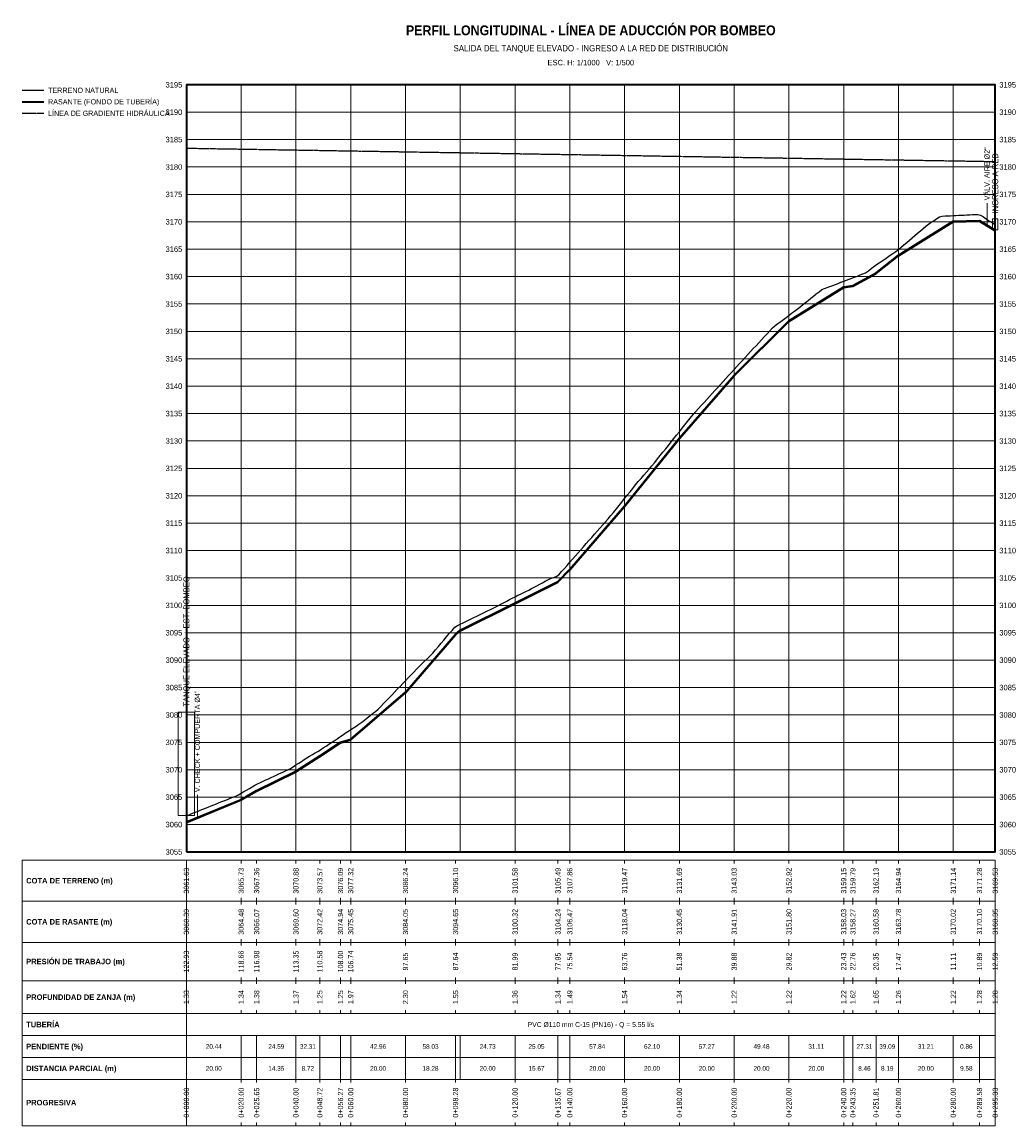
# Model space of a CAD drawing. Header units: metres. Extents: x 295850 to 310263, y 8095845 to 8104014.
# Tile 54 of 77: x 297600 to 297962, y 8099900 to 8100303. Entities that reach past the tile are written whole.
import ezdxf
from ezdxf.enums import TextEntityAlignment as Align

# ---------------------------------------------------------------- set-up
doc = ezdxf.new("R2010")
doc.units = ezdxf.units.M
doc.linetypes.add('DASHED2', pattern=[0.762, 0.635, -0.127])
for name, color, linetype, lineweight in [('PERF-BANDAS', 7, 'Continuous', 18), ('PERF-EST', 6, 'Continuous', 18), ('PERF-GRILLA', 252, 'Continuous', 9), ('PERF-HGL', 134, 'DASHED2', 25), ('PERF-MARCO', 7, 'Continuous', 35), ('PERF-RASANTE', 1, 'Continuous', 35), ('PERF-TERRENO', 32, 'Continuous', 25), ('PERF-TXT', 7, 'Continuous', 18)]:
    doc.layers.add(name, color=color, linetype=linetype, lineweight=lineweight)
doc.styles.add('ARIAL', font='arial.ttf')
doc.styles.add('ARIAL-B', font='arialbd.ttf')

# ---------------------------------------------------------------- blocks, each defined once
blk = doc.blocks.new('PERFIL_LI')
at = {"layer": 'PERF-BANDAS'}
for p, q in [((297660, 8099997), (297660, 8099982)), ((297660, 8099997), (297660, 8099995.8)), ((297680, 8099997), (297680, 8099995.8)), ((297685.65, 8099997), (297685.65, 8099995.8)), ((297700, 8099997), (297700, 8099995.8)), ((297708.72, 8099997), (297708.72, 8099995.8)), ((297716.27, 8099997), (297716.27, 8099995.8)), ((297720, 8099997), (297720, 8099995.8)), ((297740, 8099997), (297740, 8099995.8)), ((297758.28, 8099997), (297758.28, 8099995.8)), ((297780, 8099997), (297780, 8099995.8)), ((297795.67, 8099997), (297795.67, 8099995.8)), ((297800, 8099997), (297800, 8099995.8)), ((297820, 8099997), (297820, 8099995.8)), ((297840, 8099997), (297840, 8099995.8)), ((297860, 8099997), (297860, 8099995.8)), ((297880, 8099997), (297880, 8099995.8)), ((297900, 8099997), (297900, 8099995.8)), ((297903.35, 8099997), (297903.35, 8099995.8)), ((297911.81, 8099997), (297911.81, 8099995.8)), ((297920, 8099997), (297920, 8099995.8)), ((297940, 8099997), (297940, 8099995.8)), ((297949.58, 8099997), (297949.58, 8099995.8)), ((297955.33, 8099997), (297955.33, 8099995.8)), ((297660, 8099982), (297660, 8099983.2)), ((297660, 8099982), (297660, 8099967)), ((297660, 8099982), (297660, 8099980.8)), ((297680, 8099982), (297680, 8099983.2)), ((297680, 8099982), (297680, 8099980.8)), ((297685.65, 8099982), (297685.65, 8099983.2)), ((297685.65, 8099982), (297685.65, 8099980.8)), ((297700, 8099982), (297700, 8099983.2)), ((297700, 8099982), (297700, 8099980.8)), ((297708.72, 8099982), (297708.72, 8099983.2)), ((297708.72, 8099982), (297708.72, 8099980.8)), ((297716.27, 8099982), (297716.27, 8099983.2)), ((297716.27, 8099982), (297716.27, 8099980.8)), ((297720, 8099982), (297720, 8099983.2)), ((297720, 8099982), (297720, 8099980.8)), ((297740, 8099982), (297740, 8099983.2)), ((297740, 8099982), (297740, 8099980.8)), ((297758.28, 8099982), (297758.28, 8099983.2)), ((297758.28, 8099982), (297758.28, 8099980.8)), ((297780, 8099982), (297780, 8099983.2)), ((297780, 8099982), (297780, 8099980.8)), ((297795.67, 8099982), (297795.67, 8099983.2)), ((297795.67, 8099982), (297795.67, 8099980.8)), ((297800, 8099982), (297800, 8099983.2)), ((297800, 8099982), (297800, 8099980.8)), ((297820, 8099982), (297820, 8099983.2)), ((297820, 8099982), (297820, 8099980.8)), ((297840, 8099982), (297840, 8099983.2)), ((297840, 8099982), (297840, 8099980.8)), ((297860, 8099982), (297860, 8099983.2)), ((297860, 8099982), (297860, 8099980.8)), ((297880, 8099982), (297880, 8099983.2)), ((297880, 8099982), (297880, 8099980.8)), ((297900, 8099982), (297900, 8099983.2)), ((297900, 8099982), (297900, 8099980.8)), ((297903.35, 8099982), (297903.35, 8099983.2)), ((297903.35, 8099982), (297903.35, 8099980.8)), ((297911.81, 8099982), (297911.81, 8099983.2)), ((297911.81, 8099982), (297911.81, 8099980.8)), ((297920, 8099982), (297920, 8099983.2)), ((297920, 8099982), (297920, 8099980.8)), ((297940, 8099982), (297940, 8099983.2)), ((297940, 8099982), (297940, 8099980.8)), ((297949.58, 8099982), (297949.58, 8099983.2)), ((297949.58, 8099982), (297949.58, 8099980.8)), ((297955.33, 8099982), (297955.33, 8099983.2)), ((297955.33, 8099982), (297955.33, 8099980.8)), ((297660, 8099967), (297660, 8099968.2)), ((297680, 8099967), (297680, 8099968.2)), ((297685.65, 8099967), (297685.65, 8099968.2)), ((297700, 8099967), (297700, 8099968.2)), ((297708.72, 8099967), (297708.72, 8099968.2)), ((297716.27, 8099967), (297716.27, 8099968.2)), ((297720, 8099967), (297720, 8099968.2)), ((297740, 8099967), (297740, 8099968.2)), ((297758.28, 8099967), (297758.28, 8099968.2)), ((297780, 8099967), (297780, 8099968.2)), ((297795.67, 8099967), (297795.67, 8099968.2)), ((297800, 8099967), (297800, 8099968.2)), ((297820, 8099967), (297820, 8099968.2)), ((297840, 8099967), (297840, 8099968.2)), ((297860, 8099967), (297860, 8099968.2)), ((297880, 8099967), (297880, 8099968.2)), ((297900, 8099967), (297900, 8099968.2)), ((297903.35, 8099967), (297903.35, 8099968.2)), ((297911.81, 8099967), (297911.81, 8099968.2)), ((297920, 8099967), (297920, 8099968.2)), ((297940, 8099967), (297940, 8099968.2)), ((297949.58, 8099967), (297949.58, 8099968.2)), ((297955.33, 8099967), (297955.33, 8099968.2)), ((297660, 8099967), (297660, 8099953)), ((297660, 8099967), (297660, 8099965.8)), ((297680, 8099967), (297680, 8099965.8)), ((297685.65, 8099967), (297685.65, 8099965.8)), ((297700, 8099967), (297700, 8099965.8)), ((297708.72, 8099967), (297708.72, 8099965.8)), ((297716.27, 8099967), (297716.27, 8099965.8)), ((297720, 8099967), (297720, 8099965.8)), ((297740, 8099967), (297740, 8099965.8)), ((297758.28, 8099967), (297758.28, 8099965.8)), ((297780, 8099967), (297780, 8099965.8)), ((297795.67, 8099967), (297795.67, 8099965.8)), ((297800, 8099967), (297800, 8099965.8)), ((297820, 8099967), (297820, 8099965.8)), ((297840, 8099967), (297840, 8099965.8)), ((297860, 8099967), (297860, 8099965.8)), ((297880, 8099967), (297880, 8099965.8)), ((297900, 8099967), (297900, 8099965.8)), ((297903.35, 8099967), (297903.35, 8099965.8)), ((297911.81, 8099967), (297911.81, 8099965.8)), ((297920, 8099967), (297920, 8099965.8)), ((297940, 8099967), (297940, 8099965.8)), ((297949.58, 8099967), (297949.58, 8099965.8)), ((297955.33, 8099967), (297955.33, 8099965.8)), ((297660, 8099953), (297660, 8099954.2)), ((297660, 8099953), (297660, 8099941)), ((297660, 8099953), (297660, 8099951.8)), ((297680, 8099953), (297680, 8099954.2)), ((297680, 8099953), (297680, 8099951.8)), ((297685.65, 8099953), (297685.65, 8099954.2)), ((297685.65, 8099953), (297685.65, 8099951.8)), ((297700, 8099953), (297700, 8099954.2)), ((297700, 8099953), (297700, 8099951.8)), ((297708.72, 8099953), (297708.72, 8099954.2)), ((297708.72, 8099953), (297708.72, 8099951.8)), ((297716.27, 8099953), (297716.27, 8099954.2)), ((297716.27, 8099953), (297716.27, 8099951.8)), ((297720, 8099953), (297720, 8099954.2)), ((297720, 8099953), (297720, 8099951.8)), ((297740, 8099953), (297740, 8099954.2)), ((297740, 8099953), (297740, 8099951.8)), ((297758.28, 8099953), (297758.28, 8099954.2)), ((297758.28, 8099953), (297758.28, 8099951.8)), ((297780, 8099953), (297780, 8099954.2)), ((297780, 8099953), (297780, 8099951.8)), ((297795.67, 8099953), (297795.67, 8099954.2)), ((297795.67, 8099953), (297795.67, 8099951.8)), ((297800, 8099953), (297800, 8099954.2)), ((297800, 8099953), (297800, 8099951.8)), ((297820, 8099953), (297820, 8099954.2)), ((297820, 8099953), (297820, 8099951.8)), ((297840, 8099953), (297840, 8099954.2)), ((297840, 8099953), (297840, 8099951.8)), ((297860, 8099953), (297860, 8099954.2)), ((297860, 8099953), (297860, 8099951.8)), ((297880, 8099953), (297880, 8099954.2)), ((297880, 8099953), (297880, 8099951.8)), ((297900, 8099953), (297900, 8099954.2)), ((297900, 8099953), (297900, 8099951.8)), ((297903.35, 8099953), (297903.35, 8099954.2)), ((297903.35, 8099953), (297903.35, 8099951.8)), ((297911.81, 8099953), (297911.81, 8099954.2)), ((297911.81, 8099953), (297911.81, 8099951.8)), ((297920, 8099953), (297920, 8099954.2)), ((297920, 8099953), (297920, 8099951.8)), ((297940, 8099953), (297940, 8099954.2)), ((297940, 8099953), (297940, 8099951.8)), ((297949.58, 8099953), (297949.58, 8099954.2)), ((297949.58, 8099953), (297949.58, 8099951.8)), ((297955.33, 8099953), (297955.33, 8099954.2)), ((297955.33, 8099953), (297955.33, 8099951.8)), ((297660, 8099941), (297660, 8099942.2)), ((297660, 8099941), (297660, 8099933)), ((297680, 8099941), (297680, 8099942.2)), ((297685.65, 8099941), (297685.65, 8099942.2)), ((297700, 8099941), (297700, 8099942.2)), ((297708.72, 8099941), (297708.72, 8099942.2)), ((297716.27, 8099941), (297716.27, 8099942.2)), ((297720, 8099941), (297720, 8099942.2)), ((297740, 8099941), (297740, 8099942.2)), ((297758.28, 8099941), (297758.28, 8099942.2)), ((297780, 8099941), (297780, 8099942.2)), ((297795.67, 8099941), (297795.67, 8099942.2)), ((297800, 8099941), (297800, 8099942.2)), ((297820, 8099941), (297820, 8099942.2)), ((297840, 8099941), (297840, 8099942.2)), ((297860, 8099941), (297860, 8099942.2)), ((297880, 8099941), (297880, 8099942.2)), ((297900, 8099941), (297900, 8099942.2)), ((297903.35, 8099941), (297903.35, 8099942.2)), ((297911.81, 8099941), (297911.81, 8099942.2)), ((297920, 8099941), (297920, 8099942.2)), ((297940, 8099941), (297940, 8099942.2)), ((297949.58, 8099941), (297949.58, 8099942.2)), ((297955.33, 8099941), (297955.33, 8099942.2)), ((297955.33, 8099941), (297955.33, 8099933)), ((297660, 8099933), (297660, 8099925)), ((297680, 8099933), (297680, 8099925)), ((297685.65, 8099933), (297685.65, 8099925)), ((297700, 8099933), (297700, 8099925)), ((297708.72, 8099933), (297708.72, 8099925)), ((297716.27, 8099933), (297716.27, 8099925)), ((297720, 8099933), (297720, 8099925)), ((297740, 8099933), (297740, 8099925)), ((297758.28, 8099933), (297758.28, 8099925)), ((297760, 8099933), (297760, 8099925)), ((297780, 8099933), (297780, 8099925)), ((297795.67, 8099933), (297795.67, 8099925)), ((297800, 8099933), (297800, 8099925)), ((297820, 8099933), (297820, 8099925)), ((297840, 8099933), (297840, 8099925)), ((297860, 8099933), (297860, 8099925)), ((297880, 8099933), (297880, 8099925)), ((297900, 8099933), (297900, 8099925)), ((297903.35, 8099933), (297903.35, 8099925)), ((297911.81, 8099933), (297911.81, 8099925)), ((297920, 8099933), (297920, 8099925)), ((297940, 8099933), (297940, 8099925)), ((297949.58, 8099933), (297949.58, 8099925)), ((297955.33, 8099933), (297955.33, 8099925)), ((297660, 8099925), (297660, 8099917)), ((297680, 8099925), (297680, 8099917)), ((297685.65, 8099925), (297685.65, 8099917)), ((297700, 8099925), (297700, 8099917)), ((297708.72, 8099925), (297708.72, 8099917)), ((297716.27, 8099925), (297716.27, 8099917)), ((297720, 8099925), (297720, 8099917)), ((297740, 8099925), (297740, 8099917)), ((297758.28, 8099925), (297758.28, 8099917)), ((297760, 8099925), (297760, 8099917)), ((297780, 8099925), (297780, 8099917)), ((297795.67, 8099925), (297795.67, 8099917)), ((297800, 8099925), (297800, 8099917)), ((297820, 8099925), (297820, 8099917)), ((297840, 8099925), (297840, 8099917)), ((297860, 8099925), (297860, 8099917)), ((297880, 8099925), (297880, 8099917)), ((297900, 8099925), (297900, 8099917)), ((297903.35, 8099925), (297903.35, 8099917)), ((297911.81, 8099925), (297911.81, 8099917)), ((297920, 8099925), (297920, 8099917)), ((297940, 8099925), (297940, 8099917)), ((297949.58, 8099925), (297949.58, 8099917)), ((297955.33, 8099925), (297955.33, 8099917)), ((297660, 8099917), (297660, 8099900)), ((297660, 8099917), (297660, 8099915.8)), ((297680, 8099917), (297680, 8099915.8)), ((297685.65, 8099917), (297685.65, 8099915.8)), ((297700, 8099917), (297700, 8099915.8)), ((297708.72, 8099917), (297708.72, 8099915.8)), ((297716.27, 8099917), (297716.27, 8099915.8)), ((297720, 8099917), (297720, 8099915.8)), ((297740, 8099917), (297740, 8099915.8)), ((297758.28, 8099917), (297758.28, 8099915.8)), ((297780, 8099917), (297780, 8099915.8)), ((297795.67, 8099917), (297795.67, 8099915.8)), ((297800, 8099917), (297800, 8099915.8)), ((297820, 8099917), (297820, 8099915.8)), ((297840, 8099917), (297840, 8099915.8)), ((297860, 8099917), (297860, 8099915.8)), ((297880, 8099917), (297880, 8099915.8)), ((297900, 8099917), (297900, 8099915.8)), ((297903.35, 8099917), (297903.35, 8099915.8)), ((297911.81, 8099917), (297911.81, 8099915.8)), ((297920, 8099917), (297920, 8099915.8)), ((297940, 8099917), (297940, 8099915.8)), ((297949.58, 8099917), (297949.58, 8099915.8)), ((297955.33, 8099917), (297955.33, 8099915.8)), ((297660, 8099900), (297660, 8099901.2)), ((297680, 8099900), (297680, 8099901.2)), ((297685.65, 8099900), (297685.65, 8099901.2)), ((297700, 8099900), (297700, 8099901.2)), ((297708.72, 8099900), (297708.72, 8099901.2)), ((297716.27, 8099900), (297716.27, 8099901.2)), ((297720, 8099900), (297720, 8099901.2)), ((297740, 8099900), (297740, 8099901.2)), ((297758.28, 8099900), (297758.28, 8099901.2)), ((297780, 8099900), (297780, 8099901.2)), ((297795.67, 8099900), (297795.67, 8099901.2)), ((297800, 8099900), (297800, 8099901.2)), ((297820, 8099900), (297820, 8099901.2)), ((297840, 8099900), (297840, 8099901.2)), ((297860, 8099900), (297860, 8099901.2)), ((297880, 8099900), (297880, 8099901.2)), ((297900, 8099900), (297900, 8099901.2)), ((297903.35, 8099900), (297903.35, 8099901.2)), ((297911.81, 8099900), (297911.81, 8099901.2)), ((297920, 8099900), (297920, 8099901.2)), ((297940, 8099900), (297940, 8099901.2)), ((297949.58, 8099900), (297949.58, 8099901.2)), ((297955.33, 8099900), (297955.33, 8099901.2))]:
    blk.add_line(p, q, dxfattribs=at)
for points in [[(297600, 8099982), (297955.33, 8099982), (297955.33, 8099997), (297600, 8099997)], [(297600, 8099967), (297955.33, 8099967), (297955.33, 8099982), (297600, 8099982)], [(297600, 8099953), (297955.33, 8099953), (297955.33, 8099967), (297600, 8099967)], [(297600, 8099941), (297955.33, 8099941), (297955.33, 8099953), (297600, 8099953)], [(297600, 8099933), (297955.33, 8099933), (297955.33, 8099941), (297600, 8099941)], [(297600, 8099925), (297955.33, 8099925), (297955.33, 8099933), (297600, 8099933)], [(297600, 8099917), (297955.33, 8099917), (297955.33, 8099925), (297600, 8099925)], [(297600, 8099900), (297955.33, 8099900), (297955.33, 8099917), (297600, 8099917)]]:
    blk.add_lwpolyline(points, close=True, dxfattribs=at)
at = {"layer": 'PERF-EST'}
for p, q in [((297952.33, 8100228.53), (297952.33, 8100236.82)), ((297664, 8100012.42), (297664, 8100020.8))]:
    blk.add_line(p, q, dxfattribs=at)
for points in [[(297954.33, 8100227.06), (297956.33, 8100227.06), (297956.33, 8100231.06), (297954.33, 8100231.06)], [(297657, 8100013.25), (297663, 8100013.25), (297663, 8100051.05), (297657, 8100051.05)]]:
    blk.add_lwpolyline(points, close=True, dxfattribs=at)
at = {"layer": 'PERF-GRILLA'}
for p, q in [((297660, 8100280), (297955.33, 8100280)), ((297660, 8100000), (297660, 8100280)), ((297680, 8100000), (297680, 8100280)), ((297700, 8100000), (297700, 8100280)), ((297720, 8100000), (297720, 8100280)), ((297740, 8100000), (297740, 8100280)), ((297760, 8100000), (297760, 8100280)), ((297780, 8100000), (297780, 8100280)), ((297800, 8100000), (297800, 8100280)), ((297820, 8100000), (297820, 8100280)), ((297840, 8100000), (297840, 8100280)), ((297860, 8100000), (297860, 8100280)), ((297880, 8100000), (297880, 8100280)), ((297900, 8100000), (297900, 8100280)), ((297920, 8100000), (297920, 8100280)), ((297940, 8100000), (297940, 8100280)), ((297660, 8100270), (297955.33, 8100270)), ((297660, 8100260), (297955.33, 8100260)), ((297660, 8100250), (297955.33, 8100250)), ((297660, 8100240), (297955.33, 8100240)), ((297660, 8100230), (297955.33, 8100230)), ((297660, 8100220), (297955.33, 8100220)), ((297660, 8100210), (297955.33, 8100210)), ((297660, 8100200), (297955.33, 8100200)), ((297660, 8100190), (297955.33, 8100190)), ((297660, 8100180), (297955.33, 8100180)), ((297660, 8100170), (297955.33, 8100170)), ((297660, 8100160), (297955.33, 8100160)), ((297660, 8100150), (297955.33, 8100150)), ((297660, 8100140), (297955.33, 8100140)), ((297660, 8100130), (297955.33, 8100130)), ((297660, 8100120), (297955.33, 8100120)), ((297660, 8100110), (297955.33, 8100110)), ((297660, 8100100), (297955.33, 8100100)), ((297660, 8100090), (297955.33, 8100090)), ((297660, 8100080), (297955.33, 8100080)), ((297660, 8100070), (297955.33, 8100070)), ((297660, 8100060), (297955.33, 8100060)), ((297660, 8100050), (297955.33, 8100050)), ((297660, 8100040), (297955.33, 8100040)), ((297660, 8100030), (297955.33, 8100030)), ((297660, 8100020), (297955.33, 8100020)), ((297660, 8100010), (297955.33, 8100010)), ((297660, 8100000), (297955.33, 8100000))]:
    blk.add_line(p, q, dxfattribs=at)
at = {"layer": 'PERF-HGL'}
blk.add_line((297600, 8100269.6), (297608, 8100269.6), dxfattribs=at)
blk.add_lwpolyline([(297660, 8100256.87), (297955.33, 8100252)], dxfattribs=at)
at = {"layer": 'PERF-MARCO'}
blk.add_lwpolyline([(297660, 8100000), (297955.33, 8100000), (297955.33, 8100280), (297660, 8100280)], close=True, dxfattribs=at)
at = {"layer": 'PERF-RASANTE'}
blk.add_line((297600, 8100273.8), (297608, 8100273.8), dxfattribs=at)
at = {"layer": 'PERF-RASANTE', "color": 5}
blk.add_lwpolyline([(297660, 8100011.02), (297680, 8100019.2), (297685.65, 8100022.39), (297700, 8100029.45), (297708.72, 8100035.08), (297716.27, 8100040.12), (297720, 8100041.15), (297740, 8100058.33), (297758.28, 8100079.54), (297760, 8100080.98), (297780, 8100090.88), (297795.67, 8100098.73), (297800, 8100103.17), (297820, 8100126.31), (297840, 8100151.15), (297860, 8100174.06), (297880, 8100193.85), (297900, 8100206.29), (297903.35, 8100206.77), (297911.81, 8100211.39), (297920, 8100217.8), (297940, 8100230.28), (297949.58, 8100230.45), (297955.33, 8100226.95)], dxfattribs=at)
at = {"layer": 'PERF-RASANTE'}
blk.add_lwpolyline([(297660, 8100010.78), (297680, 8100018.96), (297685.65, 8100022.15), (297700, 8100029.21), (297708.72, 8100034.84), (297716.27, 8100039.88), (297720, 8100040.91), (297740, 8100058.09), (297758.28, 8100079.3), (297760, 8100080.74), (297780, 8100090.64), (297795.67, 8100098.49), (297800, 8100102.93), (297820, 8100126.07), (297840, 8100150.91), (297860, 8100173.82), (297880, 8100193.61), (297900, 8100206.05), (297903.35, 8100206.53), (297911.81, 8100211.15), (297920, 8100217.56), (297940, 8100230.04), (297949.58, 8100230.21), (297955.33, 8100226.71)], dxfattribs=at)
at = {"layer": 'PERF-TERRENO'}
blk.add_line((297600, 8100278), (297608, 8100278), dxfattribs=at)
blk.add_lwpolyline([(297660, 8100013.25), (297661, 8100013.6), (297662, 8100014), (297663, 8100014.4), (297664, 8100014.8), (297665, 8100015.2), (297666, 8100015.6), (297667, 8100016), (297668, 8100016.4), (297669, 8100016.8), (297670, 8100017.2), (297671, 8100017.6), (297672, 8100018), (297673, 8100018.4), (297674, 8100018.8), (297675, 8100019.2), (297676, 8100019.6), (297677, 8100020), (297678, 8100020.4), (297679, 8100020.88), (297680, 8100021.45), (297681, 8100022.02), (297682, 8100022.59), (297683, 8100023.16), (297684, 8100023.76), (297685, 8100024.36), (297686, 8100024.91), (297687, 8100025.36), (297688, 8100025.81), (297689, 8100026.26), (297690, 8100026.71), (297691, 8100027.17), (297692, 8100027.64), (297693, 8100028.11), (297694, 8100028.58), (297695, 8100029.05), (297696, 8100029.52), (297697, 8100029.99), (297698, 8100030.47), (297699, 8100031.11), (297700, 8100031.75), (297701, 8100032.4), (297702, 8100033.04), (297703, 8100033.68), (297704, 8100034.33), (297705, 8100034.96), (297706, 8100035.54), (297707, 8100036.13), (297708, 8100036.71), (297709, 8100037.32), (297710, 8100037.98), (297711, 8100038.63), (297712, 8100039.29), (297713, 8100039.95), (297714, 8100040.6), (297715, 8100041.3), (297716, 8100042.01), (297717, 8100042.68), (297718, 8100043.33), (297719, 8100043.99), (297720, 8100044.64), (297721, 8100045.3), (297722, 8100045.95), (297723, 8100046.61), (297724, 8100047.37), (297725, 8100048.15), (297726, 8100048.93), (297727, 8100049.72), (297728, 8100050.5), (297729, 8100051.29), (297730, 8100052.07), (297731, 8100053.09), (297732, 8100054.13), (297733, 8100055.18), (297734, 8100056.22), (297735, 8100057.27), (297736, 8100058.31), (297737, 8100059.35), (297738, 8100060.4), (297739, 8100061.44), (297740, 8100062.49), (297741, 8100063.53), (297742, 8100064.58), (297743, 8100065.62), (297744, 8100066.66), (297745, 8100067.71), (297746, 8100068.69), (297747, 8100069.67), (297748, 8100070.64), (297749, 8100071.62), (297750, 8100072.61), (297751, 8100073.79), (297752, 8100074.96), (297753, 8100076.14), (297754, 8100077.32), (297755, 8100078.49), (297756, 8100079.67), (297757, 8100080.84), (297758, 8100082.02), (297759, 8100082.69), (297760, 8100083.17), (297761, 8100083.65), (297762, 8100084.13), (297763, 8100084.62), (297764, 8100085.1), (297765, 8100085.58), (297766, 8100086.06), (297767, 8100086.54), (297768, 8100087.02), (297769, 8100087.51), (297770, 8100088), (297771, 8100088.49), (297772, 8100088.98), (297773, 8100089.47), (297774, 8100090), (297775, 8100090.53), (297776, 8100091.05), (297777, 8100091.58), (297778, 8100092.1), (297779, 8100092.63), (297780, 8100093.16), (297781, 8100093.67), (297782, 8100094.13), (297783, 8100094.6), (297784, 8100095.06), (297785, 8100095.59), (297786, 8100096.12), (297787, 8100096.65), (297788, 8100097.18), (297789, 8100097.71), (297790, 8100098.25), (297791, 8100098.78), (297792, 8100099.31), (297793, 8100099.77), (297794, 8100100.16), (297795, 8100100.55), (297796, 8100101.18), (297797, 8100102.32), (297798, 8100103.45), (297799, 8100104.59), (297800, 8100105.72), (297801, 8100106.86), (297802, 8100107.99), (297803, 8100109.13), (297804, 8100110.26), (297805, 8100111.4), (297806, 8100112.53), (297807, 8100113.67), (297808, 8100114.8), (297809, 8100115.94), (297810, 8100117.07), (297811, 8100118.21), (297812, 8100119.34), (297813, 8100120.48), (297814, 8100121.61), (297815, 8100122.74), (297816, 8100123.95), (297817, 8100125.2), (297818, 8100126.45), (297819, 8100127.7), (297820, 8100128.94), (297821, 8100130.19), (297822, 8100131.44), (297823, 8100132.68), (297824, 8100133.93), (297825, 8100135.15), (297826, 8100136.32), (297827, 8100137.49), (297828, 8100138.64), (297829, 8100139.76), (297830, 8100140.93), (297831, 8100142.17), (297832, 8100143.42), (297833, 8100144.67), (297834, 8100145.91), (297835, 8100147.16), (297836, 8100148.4), (297837, 8100149.65), (297838, 8100150.9), (297839, 8100152.14), (297840, 8100153.39), (297841, 8100154.63), (297842, 8100155.88), (297843, 8100157.13), (297844, 8100158.37), (297845, 8100159.62), (297846, 8100160.79), (297847, 8100161.88), (297848, 8100162.97), (297849, 8100164.06), (297850, 8100165.15), (297851, 8100166.24), (297852, 8100167.33), (297853, 8100168.42), (297854, 8100169.51), (297855, 8100170.6), (297856, 8100171.69), (297857, 8100172.78), (297858, 8100173.88), (297859, 8100174.97), (297860, 8100176.06), (297861, 8100177.15), (297862, 8100178.24), (297863, 8100179.33), (297864, 8100180.42), (297865, 8100181.51), (297866, 8100182.6), (297867, 8100183.69), (297868, 8100184.78), (297869, 8100185.87), (297870, 8100186.97), (297871, 8100188.06), (297872, 8100189.15), (297873, 8100190.24), (297874, 8100191.33), (297875, 8100192.16), (297876, 8100192.9), (297877, 8100193.64), (297878, 8100194.37), (297879, 8100195.11), (297880, 8100195.85), (297881, 8100196.59), (297882, 8100197.32), (297883, 8100198.09), (297884, 8100198.89), (297885, 8100199.69), (297886, 8100200.49), (297887, 8100201.29), (297888, 8100202.09), (297889, 8100202.89), (297890, 8100203.69), (297891, 8100204.49), (297892, 8100205.24), (297893, 8100205.62), (297894, 8100206), (297895, 8100206.39), (297896, 8100206.77), (297897, 8100207.15), (297898, 8100207.53), (297899, 8100207.92), (297900, 8100208.3), (297901, 8100208.68), (297902, 8100209.07), (297903, 8100209.43), (297904, 8100209.83), (297905, 8100210.21), (297906, 8100210.59), (297907, 8100210.98), (297908, 8100211.36), (297909, 8100212.14), (297910, 8100212.98), (297911, 8100213.71), (297912, 8100214.39), (297913, 8100215.04), (297914, 8100215.69), (297915, 8100216.38), (297916, 8100217.08), (297917, 8100217.78), (297918, 8100218.48), (297919, 8100219.17), (297920, 8100219.87), (297921, 8100220.72), (297922, 8100221.58), (297923, 8100222.44), (297924, 8100223.3), (297925, 8100224.16), (297926, 8100225.02), (297927, 8100225.88), (297928, 8100226.74), (297929, 8100227.6), (297930, 8100228.38), (297931, 8100229.09), (297932, 8100229.8), (297933, 8100230.51), (297934, 8100231.17), (297935, 8100231.83), (297936, 8100232.09), (297937, 8100232.14), (297938, 8100232.18), (297939, 8100232.23), (297940, 8100232.28), (297941, 8100232.33), (297942, 8100232.38), (297943, 8100232.42), (297944, 8100232.47), (297945, 8100232.52), (297946, 8100232.57), (297947, 8100232.62), (297948, 8100232.67), (297949, 8100232.71), (297950, 8100232.45), (297951, 8100231.75), (297952, 8100231.05), (297953, 8100230.36), (297954, 8100229.81), (297955, 8100229.25), (297955.33, 8100229.06)], dxfattribs=at)
at = {"layer": 'PERF-EST', "style": 'ARIAL', "width": 0.9}
for s, height, p in [('VÁLV. AIRE Ø2"', 1.9, (297952.33, 8100237.82)), ('INGRESO A RED', 2.2, (297955.33, 8100233.06)), ('TANQUE ELEVADO + EST. BOMBEO', 2.2, (297660, 8100053.05)), ('V. CHECK + COMPUERTA Ø4"', 1.9, (297664, 8100021.8))]:
    blk.add_text(s, height=height, rotation=90, dxfattribs=at).set_placement(p, align=Align.MIDDLE_LEFT)
at = {"layer": 'PERF-TXT', "width": 0.9}
for s, height, style, p in [('PERFIL LONGITUDINAL - LÍNEA DE ADUCCIÓN POR BOMBEO', 3.6, 'ARIAL-B', (297807.67, 8100297)), ('SALIDA DEL TANQUE ELEVADO - INGRESO A LA RED DE DISTRIBUCIÓN', 2.3, 'ARIAL', (297807.67, 8100291.5)), ('ESC. H: 1/1000   V: 1/500', 2, 'ARIAL', (297807.67, 8100286.5))]:
    blk.add_text(s, height=height, dxfattribs=dict(at, style=style)).set_placement(p, align=Align.BOTTOM_CENTER)
for s, height, style, p in [('TERRENO NATURAL', 1.9, 'ARIAL', (297609.5, 8100278)), ('3195', 2, 'ARIAL', (297956.83, 8100280)), ('RASANTE (FONDO DE TUBERÍA)', 1.9, 'ARIAL', (297609.5, 8100273.8)), ('LÍNEA DE GRADIENTE HIDRÁULICA', 1.9, 'ARIAL', (297609.5, 8100269.6)), ('3190', 2, 'ARIAL', (297956.83, 8100270)), ('3185', 2, 'ARIAL', (297956.83, 8100260)), ('3180', 2, 'ARIAL', (297956.83, 8100250)), ('3175', 2, 'ARIAL', (297956.83, 8100240)), ('3170', 2, 'ARIAL', (297956.83, 8100230)), ('3165', 2, 'ARIAL', (297956.83, 8100220)), ('3160', 2, 'ARIAL', (297956.83, 8100210)), ('3155', 2, 'ARIAL', (297956.83, 8100200)), ('3150', 2, 'ARIAL', (297956.83, 8100190)), ('3145', 2, 'ARIAL', (297956.83, 8100180)), ('3140', 2, 'ARIAL', (297956.83, 8100170)), ('3135', 2, 'ARIAL', (297956.83, 8100160)), ('3130', 2, 'ARIAL', (297956.83, 8100150)), ('3125', 2, 'ARIAL', (297956.83, 8100140)), ('3120', 2, 'ARIAL', (297956.83, 8100130)), ('3115', 2, 'ARIAL', (297956.83, 8100120)), ('3110', 2, 'ARIAL', (297956.83, 8100110)), ('3105', 2, 'ARIAL', (297956.83, 8100100)), ('3100', 2, 'ARIAL', (297956.83, 8100090)), ('3095', 2, 'ARIAL', (297956.83, 8100080)), ('3090', 2, 'ARIAL', (297956.83, 8100070)), ('3085', 2, 'ARIAL', (297956.83, 8100060)), ('3080', 2, 'ARIAL', (297956.83, 8100050)), ('3075', 2, 'ARIAL', (297956.83, 8100040)), ('3070', 2, 'ARIAL', (297956.83, 8100030)), ('3065', 2, 'ARIAL', (297956.83, 8100020)), ('3060', 2, 'ARIAL', (297956.83, 8100010)), ('3055', 2, 'ARIAL', (297956.83, 8100000)), ('COTA DE TERRENO (m)', 2, 'ARIAL-B', (297601.5, 8099989.5)), ('COTA DE RASANTE (m)', 2, 'ARIAL-B', (297601.5, 8099974.5)), ('PRESIÓN DE TRABAJO (m)', 2, 'ARIAL-B', (297601.5, 8099960)), ('PROFUNDIDAD DE ZANJA (m)', 2, 'ARIAL-B', (297601.5, 8099947)), ('TUBERÍA', 2, 'ARIAL-B', (297601.5, 8099937)), ('PENDIENTE (%)', 2, 'ARIAL-B', (297601.5, 8099929)), ('DISTANCIA PARCIAL (m)', 2, 'ARIAL-B', (297601.5, 8099921)), ('PROGRESIVA', 2, 'ARIAL-B', (297601.5, 8099908.5))]:
    blk.add_text(s, height=height, dxfattribs=dict(at, style=style)).set_placement(p, align=Align.MIDDLE_LEFT)
at = {"layer": 'PERF-TXT', "style": 'ARIAL', "width": 0.9}
for s, p in [('3195', (297658.5, 8100280)), ('3190', (297658.5, 8100270)), ('3185', (297658.5, 8100260)), ('3180', (297658.5, 8100250)), ('3175', (297658.5, 8100240)), ('3170', (297658.5, 8100230)), ('3165', (297658.5, 8100220)), ('3160', (297658.5, 8100210)), ('3155', (297658.5, 8100200)), ('3150', (297658.5, 8100190)), ('3145', (297658.5, 8100180)), ('3140', (297658.5, 8100170)), ('3135', (297658.5, 8100160)), ('3130', (297658.5, 8100150)), ('3125', (297658.5, 8100140)), ('3120', (297658.5, 8100130)), ('3115', (297658.5, 8100120)), ('3110', (297658.5, 8100110)), ('3105', (297658.5, 8100100)), ('3100', (297658.5, 8100090)), ('3095', (297658.5, 8100080)), ('3090', (297658.5, 8100070)), ('3085', (297658.5, 8100060)), ('3080', (297658.5, 8100050)), ('3075', (297658.5, 8100040)), ('3070', (297658.5, 8100030)), ('3065', (297658.5, 8100020)), ('3060', (297658.5, 8100010)), ('3055', (297658.5, 8100000))]:
    blk.add_text(s, height=2, dxfattribs=at).set_placement(p, align=Align.MIDDLE_RIGHT)
for s, p in [('3061.63', (297660, 8099989.5)), ('3065.73', (297680, 8099989.5)), ('3067.36', (297685.65, 8099989.5)), ('3070.88', (297700, 8099989.5)), ('3073.57', (297708.72, 8099989.5)), ('3076.09', (297716.27, 8099989.5)), ('3077.32', (297720, 8099989.5)), ('3086.24', (297740, 8099989.5)), ('3096.10', (297758.28, 8099989.5)), ('3101.58', (297780, 8099989.5)), ('3105.49', (297795.67, 8099989.5)), ('3107.86', (297800, 8099989.5)), ('3119.47', (297820, 8099989.5)), ('3131.69', (297840, 8099989.5)), ('3143.03', (297860, 8099989.5)), ('3152.92', (297880, 8099989.5)), ('3159.15', (297900, 8099989.5)), ('3159.79', (297903.35, 8099989.5)), ('3162.13', (297911.81, 8099989.5)), ('3164.94', (297920, 8099989.5)), ('3171.14', (297940, 8099989.5)), ('3171.28', (297949.58, 8099989.5)), ('3169.53', (297955.33, 8099989.5)), ('3060.39', (297660, 8099974.5)), ('3064.48', (297680, 8099974.5)), ('3066.07', (297685.65, 8099974.5)), ('3069.60', (297700, 8099974.5)), ('3072.42', (297708.72, 8099974.5)), ('3074.94', (297716.27, 8099974.5)), ('3075.45', (297720, 8099974.5)), ('3084.05', (297740, 8099974.5)), ('3094.65', (297758.28, 8099974.5)), ('3100.32', (297780, 8099974.5)), ('3104.24', (297795.67, 8099974.5)), ('3106.47', (297800, 8099974.5)), ('3118.04', (297820, 8099974.5)), ('3130.45', (297840, 8099974.5)), ('3141.91', (297860, 8099974.5)), ('3151.80', (297880, 8099974.5)), ('3158.03', (297900, 8099974.5)), ('3158.27', (297903.35, 8099974.5)), ('3160.58', (297911.81, 8099974.5)), ('3163.78', (297920, 8099974.5)), ('3170.02', (297940, 8099974.5)), ('3170.10', (297949.58, 8099974.5)), ('3168.35', (297955.33, 8099974.5)), ('122.93', (297660, 8099960)), ('118.66', (297680, 8099960)), ('116.98', (297685.65, 8099960)), ('113.35', (297700, 8099960)), ('110.58', (297708.72, 8099960)), ('108.00', (297716.27, 8099960)), ('106.74', (297720, 8099960)), ('97.65', (297740, 8099960)), ('87.64', (297758.28, 8099960)), ('81.99', (297780, 8099960)), ('77.95', (297795.67, 8099960)), ('75.54', (297800, 8099960)), ('63.76', (297820, 8099960)), ('51.38', (297840, 8099960)), ('39.88', (297860, 8099960)), ('29.82', (297880, 8099960)), ('23.43', (297900, 8099960)), ('22.76', (297903.35, 8099960)), ('20.35', (297911.81, 8099960)), ('17.47', (297920, 8099960)), ('11.11', (297940, 8099960)), ('10.89', (297949.58, 8099960)), ('12.59', (297955.33, 8099960)), ('1.33', (297660, 8099947)), ('1.34', (297680, 8099947)), ('1.38', (297685.65, 8099947)), ('1.37', (297700, 8099947)), ('1.25', (297708.72, 8099947)), ('1.25', (297716.27, 8099947)), ('1.97', (297720, 8099947)), ('2.30', (297740, 8099947)), ('1.55', (297758.28, 8099947)), ('1.36', (297780, 8099947)), ('1.34', (297795.67, 8099947)), ('1.49', (297800, 8099947)), ('1.54', (297820, 8099947)), ('1.34', (297840, 8099947)), ('1.22', (297860, 8099947)), ('1.22', (297880, 8099947)), ('1.22', (297900, 8099947)), ('1.62', (297903.35, 8099947)), ('1.65', (297911.81, 8099947)), ('1.26', (297920, 8099947)), ('1.22', (297940, 8099947)), ('1.28', (297949.58, 8099947)), ('1.28', (297955.33, 8099947)), ('0+000.00', (297660, 8099908.5)), ('0+020.00', (297680, 8099908.5)), ('0+025.65', (297685.65, 8099908.5)), ('0+040.00', (297700, 8099908.5)), ('0+048.72', (297708.72, 8099908.5)), ('0+056.27', (297716.27, 8099908.5)), ('0+060.00', (297720, 8099908.5)), ('0+080.00', (297740, 8099908.5)), ('0+098.28', (297758.28, 8099908.5)), ('0+120.00', (297780, 8099908.5)), ('0+135.67', (297795.67, 8099908.5)), ('0+140.00', (297800, 8099908.5)), ('0+160.00', (297820, 8099908.5)), ('0+180.00', (297840, 8099908.5)), ('0+200.00', (297860, 8099908.5)), ('0+220.00', (297880, 8099908.5)), ('0+240.00', (297900, 8099908.5)), ('0+243.35', (297903.35, 8099908.5)), ('0+251.81', (297911.81, 8099908.5)), ('0+260.00', (297920, 8099908.5)), ('0+280.00', (297940, 8099908.5)), ('0+289.58', (297949.58, 8099908.5)), ('0+295.33', (297955.33, 8099908.5))]:
    blk.add_text(s, height=1.9, rotation=90, dxfattribs=at).set_placement(p, align=Align.MIDDLE_CENTER)
for s, height, p in [('PVC Ø110 mm C-15 (PN16) - Q = 5.55 l/s', 1.8, (297807.67, 8099937)), ('20.44', 1.7, (297670, 8099929)), ('24.59', 1.7, (297692.83, 8099929)), ('32.31', 1.7, (297704.36, 8099929)), ('42.96', 1.7, (297730, 8099929)), ('58.03', 1.7, (297749.14, 8099929)), ('24.73', 1.7, (297770, 8099929)), ('25.05', 1.7, (297787.84, 8099929)), ('57.84', 1.7, (297810, 8099929)), ('62.10', 1.7, (297830, 8099929)), ('57.27', 1.7, (297850, 8099929)), ('49.48', 1.7, (297870, 8099929)), ('31.11', 1.7, (297890, 8099929)), ('27.31', 1.7, (297907.58, 8099929)), ('39.09', 1.7, (297915.91, 8099929)), ('31.21', 1.7, (297930, 8099929)), ('0.86', 1.7, (297944.79, 8099929)), ('20.00', 1.7, (297670, 8099921)), ('14.35', 1.7, (297692.83, 8099921)), ('8.72', 1.7, (297704.36, 8099921)), ('20.00', 1.7, (297730, 8099921)), ('18.28', 1.7, (297749.14, 8099921)), ('20.00', 1.7, (297770, 8099921)), ('15.67', 1.7, (297787.84, 8099921)), ('20.00', 1.7, (297810, 8099921)), ('20.00', 1.7, (297830, 8099921)), ('20.00', 1.7, (297850, 8099921)), ('20.00', 1.7, (297870, 8099921)), ('20.00', 1.7, (297890, 8099921)), ('8.46', 1.7, (297907.58, 8099921)), ('8.19', 1.7, (297915.91, 8099921)), ('20.00', 1.7, (297930, 8099921)), ('9.58', 1.7, (297944.79, 8099921))]:
    blk.add_text(s, height=height, dxfattribs=at).set_placement(p, align=Align.MIDDLE_CENTER)

msp = doc.modelspace()

# ---------------------------------------------------------------- block references
at = {"layer": 'PERF-MARCO'}
msp.add_blockref('PERFIL_LI', (0, 0), dxfattribs=at)

doc.saveas('drawing.dxf')
